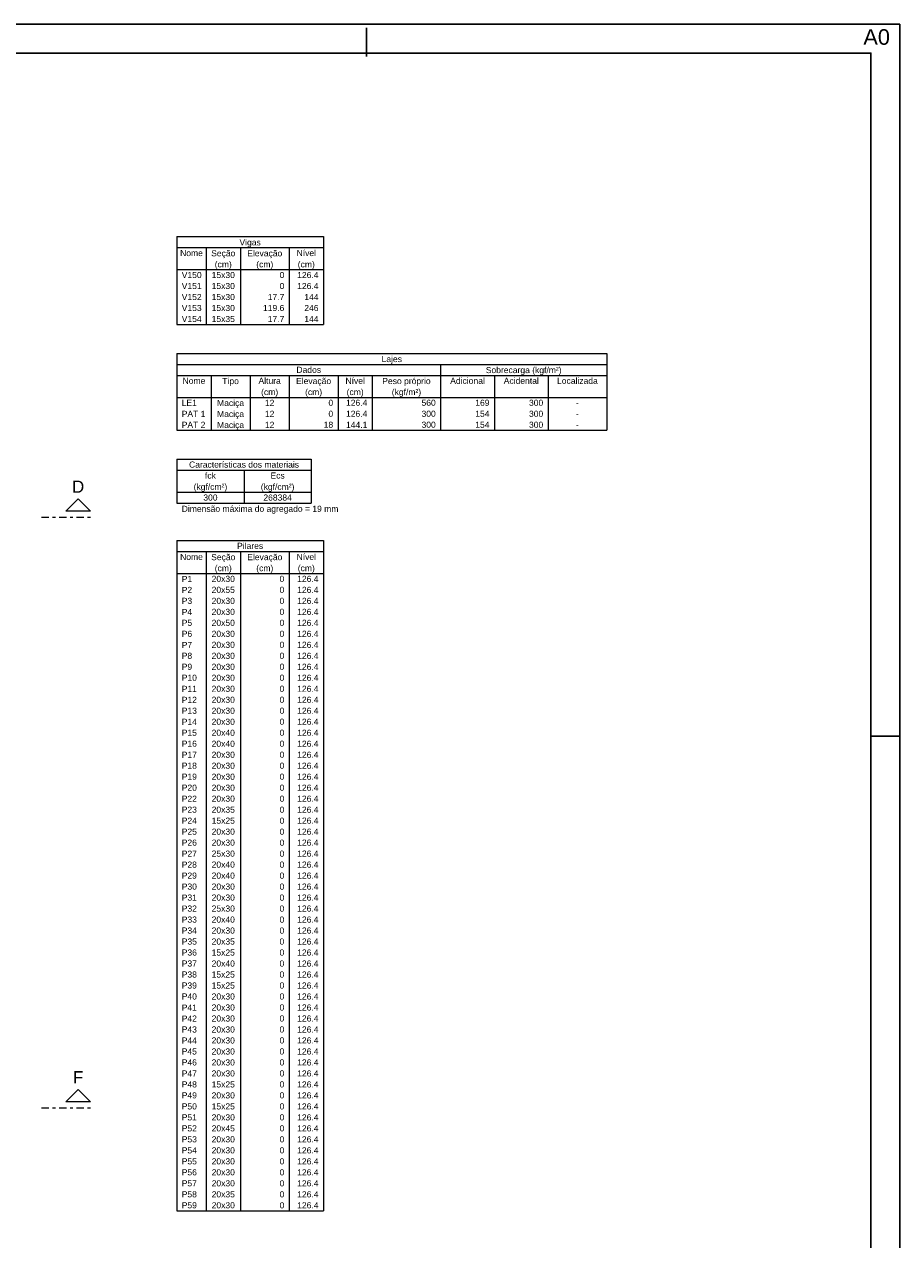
# Model space of a CAD drawing. Header units: millimetres. Extents: x 0 to 119, y 0 to 84.
# Tile 9 of 9: x 89 to 119, y 42 to 84. Entities that reach past the tile are written whole.
import ezdxf

# ---------------------------------------------------------------- set-up
doc = ezdxf.new("R2010")
doc.units = ezdxf.units.MM
doc.header["$MEASUREMENT"] = 0
doc.linetypes.add('DASHDOT', pattern=[2.54, 1.27, -0.635, 0, -0.635])
doc.linetypes.add('NULL', pattern=[0])
for name, color, linetype, lineweight in [('FO-Cortes', 9, 'DASHDOT', 5), ('FO-Textos das vigas', 7, 'Continuous', 5), ('FO-Textos dos pilares', 7, 'Continuous', 5)]:
    doc.layers.add(name, color=color, linetype=linetype, lineweight=lineweight)
doc.layers.add('SEDUC_MARF', color=1, linetype='Continuous')
doc.layers.add('SEDUC_MARGG', color=7, linetype='Continuous')
doc.styles.add('Arial', font='txt')

msp = doc.modelspace()

# ---------------------------------------------------------------- linework, layer by layer
at = {"layer": 'FO-Cortes', "ltscale": 0.2}
for p, q in [((89.1338, 67.0023), (90.8282, 67.0023)), ((89.1338, 46.5147), (90.8282, 46.5147))]:
    msp.add_line(p, q, dxfattribs=at)
at = {"layer": 'FO-Cortes', "linetype": 'Continuous', "ltscale": 0.2}
for points in [[(90.8282, 67.2141), (89.981, 67.2141), (90.4046, 67.6377), (90.8282, 67.2141)], [(90.8282, 46.7265), (89.981, 46.7265), (90.4046, 47.1501), (90.8282, 46.7265)]]:
    msp.add_lwpolyline(points, close=True, dxfattribs=at)
at = {"layer": 'FO-Textos das vigas'}
for p, q in [((93.8282, 76.7338), (98.9114, 76.7338)), ((93.8282, 76.7338), (93.8282, 73.6839)), ((93.8282, 76.3525), (98.9114, 76.3525)), ((94.8449, 76.3525), (94.8449, 73.6839)), ((96.031, 76.3525), (96.031, 73.6839)), ((97.7254, 76.3525), (97.7254, 73.6839)), ((98.9114, 76.7338), (98.9114, 73.6839)), ((93.8282, 75.5901), (98.9114, 75.5901)), ((93.8282, 73.6839), (98.9114, 73.6839)), ((93.8282, 72.6839), (108.739, 72.6839)), ((93.8282, 72.6839), (93.8282, 72.3026)), ((108.739, 72.6839), (108.739, 72.3026)), ((93.8282, 72.3026), (108.739, 72.3026)), ((93.8282, 72.3026), (108.739, 72.3026)), ((93.8282, 72.3026), (93.8282, 70.0152)), ((102.978, 72.3026), (102.978, 71.9214)), ((108.739, 72.3026), (108.739, 70.0152)), ((93.8282, 71.9214), (108.739, 71.9214)), ((95.0143, 71.9214), (95.0143, 70.0152)), ((96.3698, 71.9214), (96.3698, 70.0152)), ((97.7254, 71.9214), (97.7254, 70.0152)), ((99.4198, 71.9214), (99.4198, 70.0152)), ((100.6058, 71.9214), (100.6058, 70.0152)), ((102.978, 71.9214), (102.978, 70.0152)), ((104.8418, 71.9214), (104.8418, 70.0152)), ((106.7057, 71.9214), (106.7057, 70.0152)), ((93.8282, 71.1589), (108.739, 71.1589)), ((93.8282, 70.0152), (108.739, 70.0152)), ((93.8282, 69.0152), (98.4878, 69.0152)), ((93.8282, 69.0152), (93.8282, 68.6339)), ((98.4878, 69.0152), (98.4878, 68.6339)), ((93.8282, 68.6339), (98.4878, 68.6339)), ((93.8282, 68.6339), (93.8282, 67.4902)), ((96.158, 68.6339), (96.158, 67.4902)), ((98.4878, 68.6339), (98.4878, 67.4902)), ((93.8282, 67.8715), (98.4878, 67.8715)), ((93.8282, 67.4902), (98.4878, 67.4902)), ((93.8282, 67.4902), (98.4878, 67.4902))]:
    msp.add_line(p, q, dxfattribs=at)
at = {"layer": 'FO-Textos dos pilares'}
for p, q in [((93.8282, 66.1937), (98.9114, 66.1937)), ((93.8282, 66.1937), (93.8282, 42.9381)), ((98.9114, 66.1937), (98.9114, 42.9381)), ((93.8282, 65.8125), (98.9114, 65.8125)), ((94.8449, 65.8125), (94.8449, 42.9381)), ((96.031, 65.8125), (96.031, 42.9381)), ((97.7254, 65.8125), (97.7254, 42.9381)), ((93.8282, 65.05), (98.9114, 65.05)), ((93.8282, 42.9381), (98.9114, 42.9381))]:
    msp.add_line(p, q, dxfattribs=at)
at = {"layer": 'SEDUC_MARF'}
for p, q in [((100.4015, 83.9804), (100.4015, 82.9804)), ((117.9, 59.4), (118.9, 59.4))]:
    msp.add_line(p, q, dxfattribs=at)
msp.add_lwpolyline([(118.9, 84.1), (0, 84.1), (0, 0), (118.9, 0)], close=True, dxfattribs=at)
at = {"layer": 'SEDUC_MARGG'}
msp.add_lwpolyline([(2.5, 1), (117.9, 1), (117.9, 83.1), (2.5, 83.1), (2.5, 1)], dxfattribs=at)

# ---------------------------------------------------------------- texts
at = {"layer": 'Defpoints', "linetype": 'NULL', "insert": (117.64, 83.9301), "char_height": 0.54, "width": 5.451037, "attachment_point": 1, "line_spacing_factor": 0.9, "style": 'Arial'}
msp.add_mtext('A0', dxfattribs=at)
at = {"layer": 'FO-Cortes', "linetype": 'NULL', "ltscale": 0.2, "char_height": 0.4236, "attachment_point": 8, "line_spacing_factor": 0.798, "style": 'Arial'}
for s, insert, width in [('D', (90.4042, 67.8496), 0.837715), ('F', (90.4042, 47.3616), 0.708574)]:
    msp.add_mtext(s, dxfattribs=dict(at, insert=insert, width=width))
at = {"layer": 'FO-Textos das vigas', "linetype": 'NULL', "char_height": 0.2118, "line_spacing_factor": 0.798, "style": 'Arial'}
for s, insert, width, attachment_point in [('Nome', (94.3362, 76.0557), 1.547139, 8), ('Vigas', (96.3702, 76.3678), 1.45085, 8), ('Nível', (98.3182, 76.0557), 1.321426, 8), ('Seção', (95.4382, 75.9858), 1.644561, 8), ('(cm)', (95.4382, 75.6048), 1.159434, 8), ('Elevação', (96.8782, 75.9858), 2.385986, 8), ('(cm)', (96.8782, 75.6048), 1.159434, 8), ('(cm)', (98.3182, 75.6048), 1.159434, 8), ('V150', (93.9972, 75.2937), 1.354561, 7), ('15x30', (95.4382, 75.2937), 1.580273, 8), ('0', (97.5562, 75.2937), 0.322568, 9), ('126.4', (98.7422, 75.2937), 1.451416, 9), ('V151', (93.9972, 74.9127), 1.354561, 7), ('15x30', (95.4382, 74.9127), 1.580273, 8), ('0', (97.5562, 74.9127), 0.322568, 9), ('126.4', (98.7422, 74.9127), 1.451416, 9), ('V152', (93.9972, 74.5307), 1.354561, 7), ('15x30', (95.4382, 74.5307), 1.580273, 8), ('17.7', (97.5562, 74.5307), 1.128848, 9), ('144', (98.7422, 74.5307), 0.967705, 9), ('V153', (93.9972, 74.1497), 1.354561, 7), ('15x30', (95.4382, 74.1497), 1.580273, 8), ('119.6', (97.5562, 74.1497), 1.451416, 9), ('246', (98.7422, 74.1497), 0.967705, 9), ('V154', (93.9972, 73.7687), 1.354561, 7), ('15x35', (95.4382, 73.7687), 1.580273, 8), ('17.7', (97.5562, 73.7687), 1.128848, 9), ('144', (98.7422, 73.7687), 0.967705, 9), ('Lajes', (101.2832, 72.3178), 1.386562, 8), ('Dados', (98.4032, 72.0057), 1.676562, 8), ('Sobrecarga (kgf/m²)', (105.8582, 71.9358), 5.157129, 8), ('Nome', (94.4212, 71.6247), 1.547139, 8), ('Tipo', (95.6922, 71.5548), 1.128281, 8), ('Altura', (97.0472, 71.6247), 1.515137, 8), ('Elevação', (98.5722, 71.5548), 2.385986, 8), ('Nível', (100.0132, 71.6247), 1.321426, 8), ('Peso próprio', (101.7922, 71.5548), 3.288555, 8), ('Adicional', (103.9102, 71.6247), 2.353701, 8), ('Acidental', (105.7742, 71.6247), 2.385986, 8), ('Localizada', (107.7222, 71.6247), 2.773125, 8), ('(cm)', (97.0472, 71.1738), 1.159434, 8), ('(cm)', (98.5722, 71.1738), 1.159434, 8), ('(cm)', (100.0132, 71.1738), 1.159434, 8), ('(kgf/m²)', (101.7922, 71.1738), 1.997432, 8), ('LE1', (93.9972, 70.8627), 1.031992, 7), ('Maciça', (95.6922, 70.7928), 1.837139, 8), ('12', (97.0472, 70.8627), 0.645137, 8), ('0', (99.2502, 70.8627), 0.322568, 9), ('126.4', (100.4362, 70.8627), 1.451416, 9), ('560', (102.8082, 70.8627), 0.967705, 9), ('169', (104.6722, 70.8627), 0.967705, 9), ('300', (106.5362, 70.8627), 0.967705, 9), ('-', (107.7222, 70.8627), 0.193145, 8), ('PAT 1', (93.9972, 70.4807), 1.611709, 7), ('Maciça', (95.6922, 70.4108), 1.837139, 8), ('12', (97.0472, 70.4807), 0.645137, 8), ('0', (99.2502, 70.4807), 0.322568, 9), ('126.4', (100.4362, 70.4807), 1.451416, 9), ('300', (102.8082, 70.4807), 0.967705, 9), ('154', (104.6722, 70.4807), 0.967705, 9), ('300', (106.5362, 70.4807), 0.967705, 9), ('-', (107.7222, 70.4807), 0.193145, 8), ('PAT 2', (93.9972, 70.0997), 1.611709, 7), ('Maciça', (95.6922, 70.0298), 1.837139, 8), ('12', (97.0472, 70.0997), 0.645137, 8), ('18', (99.2502, 70.0997), 0.645137, 9), ('144.1', (100.4362, 70.0997), 1.451416, 9), ('300', (102.8082, 70.0997), 0.967705, 9), ('154', (104.6722, 70.0997), 0.967705, 9), ('300', (106.5362, 70.0997), 0.967705, 9), ('-', (107.7222, 70.0997), 0.193145, 8), ('Características dos materiais', (96.1582, 68.7187), 7.477979, 8), ('fck', (94.9932, 68.3377), 0.741143, 8), ('Ecs', (97.3232, 68.3377), 0.966855, 8), ('(kgf/cm²)', (94.9932, 67.8868), 2.287432, 8), ('(kgf/cm²)', (97.3232, 67.8868), 2.287432, 8), ('300', (94.9932, 67.5747), 0.967705, 8), ('268384', (97.3232, 67.5747), 1.93541, 8), ('Dimensão máxima do agregado = 19 mm', (93.9972, 67.1238), 10.654668, 7)]:
    msp.add_mtext(s, dxfattribs=dict(at, insert=insert, width=width, attachment_point=attachment_point))
at = {"layer": 'FO-Textos dos pilares', "linetype": 'NULL', "char_height": 0.2118, "line_spacing_factor": 0.798, "style": 'Arial'}
for s, insert, width, attachment_point in [('Pilares', (96.3702, 65.8977), 1.772852, 8), ('Nome', (94.3362, 65.5157), 1.547139, 8), ('Nível', (98.3182, 65.5157), 1.321426, 8), ('Seção', (95.4382, 65.4458), 1.644561, 8), ('(cm)', (95.4382, 65.0648), 1.159434, 8), ('Elevação', (96.8782, 65.4458), 2.385986, 8), ('(cm)', (96.8782, 65.0648), 1.159434, 8), ('(cm)', (98.3182, 65.0648), 1.159434, 8), ('P1', (93.9972, 64.7537), 0.709424, 7), ('20x30', (95.4382, 64.7537), 1.580273, 8), ('0', (97.5562, 64.7537), 0.322568, 9), ('126.4', (98.7422, 64.7537), 1.451416, 9), ('P2', (93.9972, 64.3727), 0.709424, 7), ('20x55', (95.4382, 64.3727), 1.580273, 8), ('0', (97.5562, 64.3727), 0.322568, 9), ('126.4', (98.7422, 64.3727), 1.451416, 9), ('P3', (93.9972, 63.9907), 0.709424, 7), ('20x30', (95.4382, 63.9907), 1.580273, 8), ('0', (97.5562, 63.9907), 0.322568, 9), ('126.4', (98.7422, 63.9907), 1.451416, 9), ('P4', (93.9972, 63.6097), 0.709424, 7), ('20x30', (95.4382, 63.6097), 1.580273, 8), ('0', (97.5562, 63.6097), 0.322568, 9), ('126.4', (98.7422, 63.6097), 1.451416, 9), ('P5', (93.9972, 63.2287), 0.709424, 7), ('20x50', (95.4382, 63.2287), 1.580273, 8), ('0', (97.5562, 63.2287), 0.322568, 9), ('126.4', (98.7422, 63.2287), 1.451416, 9), ('P6', (93.9972, 62.8477), 0.709424, 7), ('20x30', (95.4382, 62.8477), 1.580273, 8), ('0', (97.5562, 62.8477), 0.322568, 9), ('126.4', (98.7422, 62.8477), 1.451416, 9), ('P7', (93.9972, 62.4657), 0.709424, 7), ('20x30', (95.4382, 62.4657), 1.580273, 8), ('0', (97.5562, 62.4657), 0.322568, 9), ('126.4', (98.7422, 62.4657), 1.451416, 9), ('P8', (93.9972, 62.0847), 0.709424, 7), ('P9', (93.9972, 61.7037), 0.709424, 7), ('20x30', (95.4382, 62.0847), 1.580273, 8), ('20x30', (95.4382, 61.7037), 1.580273, 8), ('0', (97.5562, 62.0847), 0.322568, 9), ('0', (97.5562, 61.7037), 0.322568, 9), ('126.4', (98.7422, 62.0847), 1.451416, 9), ('126.4', (98.7422, 61.7037), 1.451416, 9), ('P10', (93.9972, 61.3227), 1.031992, 7), ('20x30', (95.4382, 61.3227), 1.580273, 8), ('0', (97.5562, 61.3227), 0.322568, 9), ('126.4', (98.7422, 61.3227), 1.451416, 9), ('P11', (93.9972, 60.9407), 1.031992, 7), ('20x30', (95.4382, 60.9407), 1.580273, 8), ('0', (97.5562, 60.9407), 0.322568, 9), ('126.4', (98.7422, 60.9407), 1.451416, 9), ('P12', (93.9972, 60.5597), 1.031992, 7), ('20x30', (95.4382, 60.5597), 1.580273, 8), ('0', (97.5562, 60.5597), 0.322568, 9), ('126.4', (98.7422, 60.5597), 1.451416, 9), ('P13', (93.9972, 60.1787), 1.031992, 7), ('20x30', (95.4382, 60.1787), 1.580273, 8), ('0', (97.5562, 60.1787), 0.322568, 9), ('126.4', (98.7422, 60.1787), 1.451416, 9), ('P14', (93.9972, 59.7977), 1.031992, 7), ('20x30', (95.4382, 59.7977), 1.580273, 8), ('0', (97.5562, 59.7977), 0.322568, 9), ('126.4', (98.7422, 59.7977), 1.451416, 9), ('P15', (93.9972, 59.4157), 1.031992, 7), ('20x40', (95.4382, 59.4157), 1.580273, 8), ('0', (97.5562, 59.4157), 0.322568, 9), ('126.4', (98.7422, 59.4157), 1.451416, 9), ('P16', (93.9972, 59.0347), 1.031992, 7), ('20x40', (95.4382, 59.0347), 1.580273, 8), ('0', (97.5562, 59.0347), 0.322568, 9), ('126.4', (98.7422, 59.0347), 1.451416, 9), ('P17', (93.9972, 58.6537), 1.031992, 7), ('20x30', (95.4382, 58.6537), 1.580273, 8), ('0', (97.5562, 58.6537), 0.322568, 9), ('126.4', (98.7422, 58.6537), 1.451416, 9), ('P18', (93.9972, 58.2727), 1.031992, 7), ('20x30', (95.4382, 58.2727), 1.580273, 8), ('0', (97.5562, 58.2727), 0.322568, 9), ('126.4', (98.7422, 58.2727), 1.451416, 9), ('P19', (93.9972, 57.8907), 1.031992, 7), ('P20', (93.9972, 57.5097), 1.031992, 7), ('20x30', (95.4382, 57.8907), 1.580273, 8), ('20x30', (95.4382, 57.5097), 1.580273, 8), ('0', (97.5562, 57.8907), 0.322568, 9), ('0', (97.5562, 57.5097), 0.322568, 9), ('126.4', (98.7422, 57.8907), 1.451416, 9), ('126.4', (98.7422, 57.5097), 1.451416, 9), ('P22', (93.9972, 57.1287), 1.031992, 7), ('20x30', (95.4382, 57.1287), 1.580273, 8), ('0', (97.5562, 57.1287), 0.322568, 9), ('126.4', (98.7422, 57.1287), 1.451416, 9), ('P23', (93.9972, 56.7477), 1.031992, 7), ('20x35', (95.4382, 56.7477), 1.580273, 8), ('0', (97.5562, 56.7477), 0.322568, 9), ('126.4', (98.7422, 56.7477), 1.451416, 9), ('P24', (93.9972, 56.3667), 1.031992, 7), ('15x25', (95.4382, 56.3667), 1.580273, 8), ('0', (97.5562, 56.3667), 0.322568, 9), ('126.4', (98.7422, 56.3667), 1.451416, 9), ('P25', (93.9972, 55.9847), 1.031992, 7), ('20x30', (95.4382, 55.9847), 1.580273, 8), ('0', (97.5562, 55.9847), 0.322568, 9), ('126.4', (98.7422, 55.9847), 1.451416, 9), ('P26', (93.9972, 55.6037), 1.031992, 7), ('20x30', (95.4382, 55.6037), 1.580273, 8), ('0', (97.5562, 55.6037), 0.322568, 9), ('126.4', (98.7422, 55.6037), 1.451416, 9), ('P27', (93.9972, 55.2227), 1.031992, 7), ('25x30', (95.4382, 55.2227), 1.580273, 8), ('0', (97.5562, 55.2227), 0.322568, 9), ('126.4', (98.7422, 55.2227), 1.451416, 9), ('P28', (93.9972, 54.8417), 1.031992, 7), ('20x40', (95.4382, 54.8417), 1.580273, 8), ('0', (97.5562, 54.8417), 0.322568, 9), ('126.4', (98.7422, 54.8417), 1.451416, 9), ('P29', (93.9972, 54.4597), 1.031992, 7), ('20x40', (95.4382, 54.4597), 1.580273, 8), ('0', (97.5562, 54.4597), 0.322568, 9), ('126.4', (98.7422, 54.4597), 1.451416, 9), ('P30', (93.9972, 54.0787), 1.031992, 7), ('P31', (93.9972, 53.6977), 1.031992, 7), ('20x30', (95.4382, 54.0787), 1.580273, 8), ('20x30', (95.4382, 53.6977), 1.580273, 8), ('0', (97.5562, 54.0787), 0.322568, 9), ('0', (97.5562, 53.6977), 0.322568, 9), ('126.4', (98.7422, 54.0787), 1.451416, 9), ('126.4', (98.7422, 53.6977), 1.451416, 9), ('P32', (93.9972, 53.3167), 1.031992, 7), ('25x30', (95.4382, 53.3167), 1.580273, 8), ('0', (97.5562, 53.3167), 0.322568, 9), ('126.4', (98.7422, 53.3167), 1.451416, 9), ('P33', (93.9972, 52.9347), 1.031992, 7), ('20x40', (95.4382, 52.9347), 1.580273, 8), ('0', (97.5562, 52.9347), 0.322568, 9), ('126.4', (98.7422, 52.9347), 1.451416, 9), ('P34', (93.9972, 52.5537), 1.031992, 7), ('20x30', (95.4382, 52.5537), 1.580273, 8), ('0', (97.5562, 52.5537), 0.322568, 9), ('126.4', (98.7422, 52.5537), 1.451416, 9), ('P35', (93.9972, 52.1727), 1.031992, 7), ('20x35', (95.4382, 52.1727), 1.580273, 8), ('0', (97.5562, 52.1727), 0.322568, 9), ('126.4', (98.7422, 52.1727), 1.451416, 9), ('P36', (93.9972, 51.7917), 1.031992, 7), ('15x25', (95.4382, 51.7917), 1.580273, 8), ('0', (97.5562, 51.7917), 0.322568, 9), ('126.4', (98.7422, 51.7917), 1.451416, 9), ('P37', (93.9972, 51.4097), 1.031992, 7), ('20x40', (95.4382, 51.4097), 1.580273, 8), ('0', (97.5562, 51.4097), 0.322568, 9), ('126.4', (98.7422, 51.4097), 1.451416, 9), ('P38', (93.9972, 51.0287), 1.031992, 7), ('15x25', (95.4382, 51.0287), 1.580273, 8), ('0', (97.5562, 51.0287), 0.322568, 9), ('126.4', (98.7422, 51.0287), 1.451416, 9), ('P39', (93.9972, 50.6477), 1.031992, 7), ('15x25', (95.4382, 50.6477), 1.580273, 8), ('0', (97.5562, 50.6477), 0.322568, 9), ('126.4', (98.7422, 50.6477), 1.451416, 9), ('P40', (93.9972, 50.2667), 1.031992, 7), ('20x30', (95.4382, 50.2667), 1.580273, 8), ('0', (97.5562, 50.2667), 0.322568, 9), ('126.4', (98.7422, 50.2667), 1.451416, 9), ('P41', (93.9972, 49.8847), 1.031992, 7), ('P42', (93.9972, 49.5037), 1.031992, 7), ('20x30', (95.4382, 49.8847), 1.580273, 8), ('20x30', (95.4382, 49.5037), 1.580273, 8), ('0', (97.5562, 49.8847), 0.322568, 9), ('0', (97.5562, 49.5037), 0.322568, 9), ('126.4', (98.7422, 49.8847), 1.451416, 9), ('126.4', (98.7422, 49.5037), 1.451416, 9), ('P43', (93.9972, 49.1227), 1.031992, 7), ('20x30', (95.4382, 49.1227), 1.580273, 8), ('0', (97.5562, 49.1227), 0.322568, 9), ('126.4', (98.7422, 49.1227), 1.451416, 9), ('P44', (93.9972, 48.7417), 1.031992, 7), ('20x30', (95.4382, 48.7417), 1.580273, 8), ('0', (97.5562, 48.7417), 0.322568, 9), ('126.4', (98.7422, 48.7417), 1.451416, 9), ('P45', (93.9972, 48.3597), 1.031992, 7), ('20x30', (95.4382, 48.3597), 1.580273, 8), ('0', (97.5562, 48.3597), 0.322568, 9), ('126.4', (98.7422, 48.3597), 1.451416, 9), ('P46', (93.9972, 47.9787), 1.031992, 7), ('20x30', (95.4382, 47.9787), 1.580273, 8), ('0', (97.5562, 47.9787), 0.322568, 9), ('126.4', (98.7422, 47.9787), 1.451416, 9), ('P47', (93.9972, 47.5977), 1.031992, 7), ('20x30', (95.4382, 47.5977), 1.580273, 8), ('0', (97.5562, 47.5977), 0.322568, 9), ('126.4', (98.7422, 47.5977), 1.451416, 9), ('P48', (93.9972, 47.2167), 1.031992, 7), ('15x25', (95.4382, 47.2167), 1.580273, 8), ('0', (97.5562, 47.2167), 0.322568, 9), ('126.4', (98.7422, 47.2167), 1.451416, 9), ('P49', (93.9972, 46.8357), 1.031992, 7), ('20x30', (95.4382, 46.8357), 1.580273, 8), ('0', (97.5562, 46.8357), 0.322568, 9), ('126.4', (98.7422, 46.8357), 1.451416, 9), ('P50', (93.9972, 46.4537), 1.031992, 7), ('15x25', (95.4382, 46.4537), 1.580273, 8), ('0', (97.5562, 46.4537), 0.322568, 9), ('126.4', (98.7422, 46.4537), 1.451416, 9), ('P51', (93.9972, 46.0727), 1.031992, 7), ('P52', (93.9972, 45.6917), 1.031992, 7), ('20x30', (95.4382, 46.0727), 1.580273, 8), ('20x45', (95.4382, 45.6917), 1.580273, 8), ('0', (97.5562, 46.0727), 0.322568, 9), ('0', (97.5562, 45.6917), 0.322568, 9), ('126.4', (98.7422, 46.0727), 1.451416, 9), ('126.4', (98.7422, 45.6917), 1.451416, 9), ('P53', (93.9972, 45.3107), 1.031992, 7), ('20x30', (95.4382, 45.3107), 1.580273, 8), ('0', (97.5562, 45.3107), 0.322568, 9), ('126.4', (98.7422, 45.3107), 1.451416, 9), ('P54', (93.9972, 44.9287), 1.031992, 7), ('20x30', (95.4382, 44.9287), 1.580273, 8), ('0', (97.5562, 44.9287), 0.322568, 9), ('126.4', (98.7422, 44.9287), 1.451416, 9), ('P55', (93.9972, 44.5477), 1.031992, 7), ('20x30', (95.4382, 44.5477), 1.580273, 8), ('0', (97.5562, 44.5477), 0.322568, 9), ('126.4', (98.7422, 44.5477), 1.451416, 9), ('P56', (93.9972, 44.1667), 1.031992, 7), ('20x30', (95.4382, 44.1667), 1.580273, 8), ('0', (97.5562, 44.1667), 0.322568, 9), ('126.4', (98.7422, 44.1667), 1.451416, 9), ('P57', (93.9972, 43.7857), 1.031992, 7), ('20x30', (95.4382, 43.7857), 1.580273, 8), ('0', (97.5562, 43.7857), 0.322568, 9), ('126.4', (98.7422, 43.7857), 1.451416, 9), ('P58', (93.9972, 43.4037), 1.031992, 7), ('20x35', (95.4382, 43.4037), 1.580273, 8), ('0', (97.5562, 43.4037), 0.322568, 9), ('126.4', (98.7422, 43.4037), 1.451416, 9), ('P59', (93.9972, 43.0227), 1.031992, 7), ('20x30', (95.4382, 43.0227), 1.580273, 8), ('0', (97.5562, 43.0227), 0.322568, 9), ('126.4', (98.7422, 43.0227), 1.451416, 9)]:
    msp.add_mtext(s, dxfattribs=dict(at, insert=insert, width=width, attachment_point=attachment_point))

doc.saveas('drawing.dxf')
